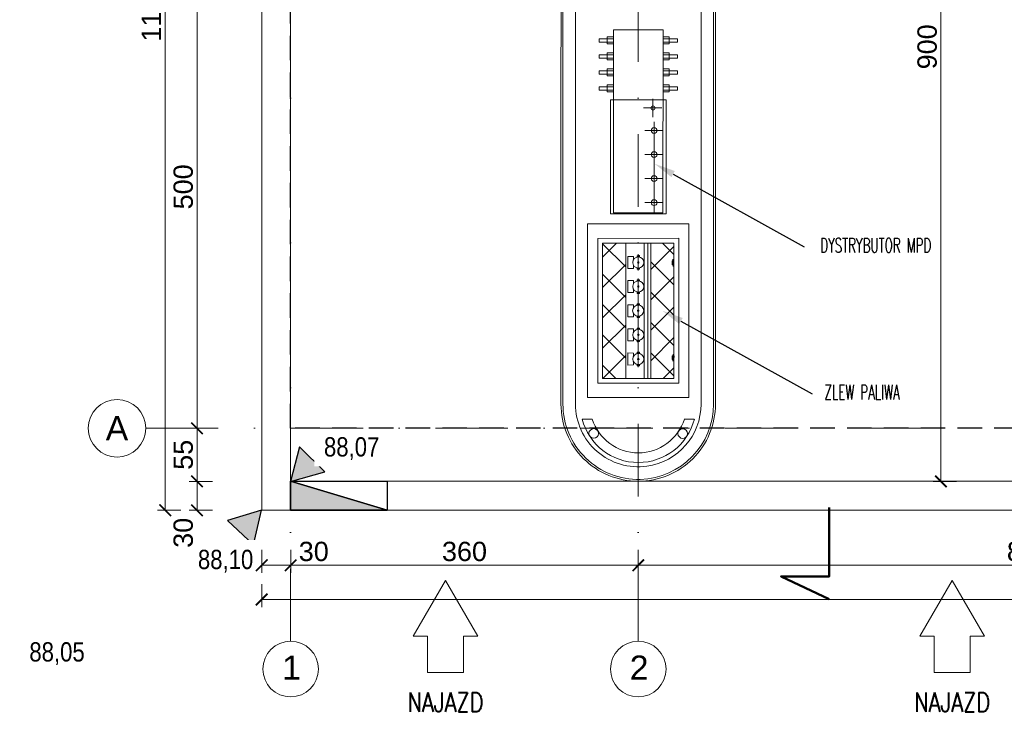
# Model space of a CAD drawing. Extents: x 261105 to 7565828, y -85627 to 5881792.
# Tile 15 of 116: x 311348 to 321545, y -30245 to -23072. Entities that reach past the tile are written whole.
import ezdxf
from ezdxf import colors
from ezdxf.entities.mleader import LeaderData, LeaderLine
from ezdxf.math import Vec2, Vec3

# ---------------------------------------------------------------- set-up
doc = ezdxf.new("R2010")
doc.units = 0
doc.header["$MEASUREMENT"] = 0
doc.linetypes.add('DASHDOT2', pattern=[0.5, 0.25, -0.125, 0, -0.125])
doc.linetypes.add('DASHED', pattern=[19.05, 12.7, -6.35])
for name, color, linetype in [('100_rzut_okna', 1, 'Continuous'), ('OSIE - OPIS', 7, 'Continuous'), ('zz-odwodnienie', 31, 'Continuous')]:
    doc.layers.add(name, color=color, linetype=linetype)
for name, color, linetype, lineweight in [('1135_siatka_kwadratow_znak_wewn', 7, 'Continuous', 18), ('A_sciany', 7, 'Continuous', 30), ('krawężnik wew', 132, 'Continuous', 5), ('linii', 7, 'Continuous', 15), ('OSIE', 7, 'Continuous', 5), ('Przekrój znaki', 150, 'Continuous', 50)]:
    doc.layers.add(name, color=color, linetype=linetype, lineweight=lineweight)
for name, color, linetype, lineweight, true_color in [('A_pałąk wysepki', 7, 'Continuous', 13, 0x353535), ('krawężnik zew', 7, 'Continuous', 30, 0x000000), ('SHARY', 7, 'Continuous', 15, 0xa5a5a5), ('TB_CIENKA', 7, 'Continuous', 5, 0x7f7f7f), ('technologia', 7, 'Continuous', 5, 0x7f7f7f), ('wymiary', 7, 'Continuous', 9, 0x7f7f7f)]:
    doc.layers.add(name, color=color, linetype=linetype, lineweight=lineweight, true_color=true_color)
doc.styles.add('ARIAL', font='arial.ttf')
doc.styles.get("Standard").update_dxf_attribs({"font": 'TXT.shx'})
doc.styles.add('styl1', font='simplex.shx', dxfattribs={"oblique": 5})
doc.dimstyles.new('mosstowy 1-100', dxfattribs={"dimscale": 20, "dimtxt": 10, "dimasz": 6, "dimexe": 4, "dimexo": 4, "dimgap": 2, "dimtad": 1, "dimdec": 0, "dimlfac": 0.1, "dimtxsty": 'ARIAL', "dimblk": 'ARCHTICK', "dimcen": 4, "dimclrd": 256, "dimclre": 256, "dimclrt": 7, "dimadec": 0, "dimazin": 0, "dimtfac": 1, "dimtdec": 0, "dimtmove": 1, "dimatfit": 3, "dimfxl": 8, "dimfxlon": 1, "dimlwd": -1, "dimlwe": 9, "dimarcsym": 0})
pattern_1 = [(55.412, (0, 0), (-0.18297, 0.126164), []), (145.412, (0, 0), (-0.126164, -0.18297), [])]

# ---------------------------------------------------------------- blocks, each defined once
blk = doc.blocks.new('pałąk wysepki PZT')
at = {"layer": 'A_pałąk wysepki', "flags": 128}
for points in [[(-0.59, 0.118), (-0.496, 0.072)], [(0.452, -0.396), (0.359, -0.35)]]:
    blk.add_lwpolyline(points, dxfattribs=at)
at = {"layer": 'A_pałąk wysepki'}
for centre in [(-0.548, -0.069), (0.278, -0.478)]:
    blk.add_circle(centre, 0.05, dxfattribs=at)
for radius, start, end in [(0.6, 168.1856, 319.2306), (0.5, 171.1657, 316.2505)]:
    blk.add_arc((-0.002, -0.005), radius, start, end, dxfattribs=at)
blk = doc.blocks.new('d_rzędna')
at = {"layer": 'zz-odwodnienie'}
blk.add_hatch(color=0, dxfattribs=at).paths.add_polyline_path([(0, 0), (0.369, 0.639), (-0.369, 0.639)])
at = {"layer": 'zz-odwodnienie', "color": 0}
for p, q in [((-0.369, 0.639), (0, 0)), ((0.369, 0.639), (-0.369, 0.639)), ((-0.369, 0.639), (0, 0)), ((0.369, 0.639), (-0.369, 0.639)), ((0, 0), (0.369, 0.639)), ((0, 0), (0.369, 0.639))]:
    blk.add_line(p, q, dxfattribs=at)
blk = doc.blocks.new('d_wpust')
at = {"layer": 'zz-odwodnienie'}
blk.add_hatch(color=0, dxfattribs=at).paths.add_polyline_path([(-0.5, 0.6), (0.5, 0), (-0.5, 0)])
at = {"layer": 'zz-odwodnienie', "color": 0}
for p, q in [((-0.5, 0.6), (0.5, 0)), ((-0.5, 0), (-0.5, 0.6)), ((-0.5, 0.6), (0.5, 0.6)), ((0.5, 0.6), (0.5, 0)), ((0.5, 0), (-0.5, 0))]:
    blk.add_line(p, q, dxfattribs=at)
blk.add_lwpolyline([(-0.5, 0.6), (-0.5, 0), (0.5, 0)], close=True, dxfattribs=at)
blk = doc.blocks.new('D_wysokościówka_2025-09-03')
at = {"layer": 'zz-odwodnienie', "color": 253, "true_color": 0x999999, "yscale": 0.4999999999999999}
for p, xscale, zscale, rotation in [((43.242, -130.158), 0.5, 0.4999999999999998, 289.1060744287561), ((42.84, -130.294), 0.4999999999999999, 0.4999999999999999, 110.4022711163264)]:
    blk.add_blockref('d_rzędna', p, dxfattribs=dict(at, xscale=xscale, zscale=zscale, rotation=rotation))
at = {"layer": 'zz-odwodnienie', "color": 253, "lineweight": 13, "true_color": 0x999999, "insert": (40.078, -130.453, 0), "char_height": 0.2, "width": 0.87677, "attachment_point": 1, "rotation": 333.7089, "style": 'ARIAL', "bg_fill": 2}
blk.add_mtext('{\\fArial Narrow|b0|i0|c238|p34;88,05}', dxfattribs=at)
at = {"layer": 'zz-odwodnienie', "color": 253, "lineweight": 13, "true_color": 0x999999, "char_height": 0.2, "width": 0.87677, "attachment_point": 1, "rotation": 333.7089, "style": 'ARIAL', "bg_fill": 2}
for s, insert in [('{\\fArial Narrow|b0|i0|c238|p34;88,07}', (43.754, -129.901, 0)), ('{\\fArial Narrow|b0|i0|c238|p34;88,10}', (42.067, -130.368, 0))]:
    blk.add_mtext(s, dxfattribs=dict(at, insert=insert))
at = {"layer": 'zz-odwodnienie', "color": 253, "true_color": 0x999999, "yscale": 0.4999999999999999, "rotation": 333.7086486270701}
blk.add_blockref('d_wpust', (43.557, -130.648), dxfattribs=at)
blk = doc.blocks.new('fdgfdgdfg')
at = {"layer": 'OSIE', "linetype": 'DASHDOT2', "ltscale": 3000}
for p, q in [((348148, 34226, 0), (348148, 47637, 0)), ((351748, 34226, 0), (351748, 47637, 0)), ((346648, 36432, 0), (371435, 36432, 0))]:
    blk.add_line(p, q, dxfattribs=at)
at = {"layer": 'OSIE'}
for centre, radius in [((346350, 36432, 0), 298), ((348148, 33938, 0), 288), ((351748, 33938, 0), 288)]:
    blk.add_circle(centre, radius, dxfattribs=at)
at = {"layer": 'OSIE - OPIS', "style": 'ARIAL'}
for s, p in [('A', (346233, 36307, 0)), ('1', (348060, 33828, 0)), ('2', (351660, 33828, 0))]:
    blk.add_text(s, height=250, dxfattribs=at).set_placement(p)
blk = doc.blocks.new('dyst')
at = {"layer": 'technologia', "ltscale": 0.002, "extrusion": (1.88532e-09, -7.17281e-08, 1)}
for p, q in [((1.674, -0.01, 0), (1.096, -0.01, 0)), ((1.096, -0.01, 0), (1.096, -1.19, 0)), ((1.096, -1.19, 0), (1.096, -0.01, 0)), ((1.096, -0.01, 0), (1.674, -0.01, 0)), ((1.674, -0.01, 0), (1.096, -0.01, 0)), ((1.096, -0.01, 0), (1.096, -1.19, 0)), ((1.096, -1.19, 0), (1.096, -0.01, 0)), ((1.096, -0.01, 0), (1.674, -0.01, 0)), ((1.129, -0.02, 0), (1.642, -0.02, 0)), ((1.129, -1.916, 0), (1.129, -0.02, 0)), ((1.129, -0.02, 0), (1.642, -0.02, 0)), ((1.129, -1.916, 0), (1.129, -0.02, 0)), ((1.221, -0.961, 0), (1.221, -0.02, 0)), ((1.221, -0.961, 0), (1.221, -0.02, 0)), ((1.642, -0.02, 0), (1.642, -1.916, 0)), ((1.642, -0.02, 0), (1.642, -1.916, 0)), ((1.674, -1.19, 0), (1.674, -0.01, 0)), ((1.674, -0.01, 0), (1.674, -1.19, 0)), ((1.674, -1.19, 0), (1.674, -0.01, 0)), ((1.674, -0.01, 0), (1.674, -1.19, 0)), ((1.129, -0.125, 0), (1.318, -0.125, 0)), ((1.129, -0.125, 0), (1.318, -0.125, 0)), ((1.129, -0.374, 0), (1.318, -0.374, 0)), ((1.129, -0.374, 0), (1.318, -0.374, 0)), ((1.129, -0.623, 0), (1.318, -0.623, 0)), ((1.129, -0.623, 0), (1.318, -0.623, 0)), ((1.129, -0.872, 0), (1.318, -0.872, 0)), ((1.129, -0.872, 0), (1.318, -0.872, 0)), ((1.233, -1.199, 0), (1.233, -1.01, 0)), ((1.233, -1.199, 0), (1.233, -1.01, 0)), ((1.141, -1.106, 0), (1.33, -1.106, 0)), ((1.141, -1.106, 0), (1.33, -1.106, 0)), ((1.674, -1.19, 0), (1.096, -1.19, 0)), ((1.674, -1.19, 0), (1.096, -1.19, 0)), ((1.674, -1.19, 0), (1.096, -1.19, 0)), ((1.674, -1.19, 0), (1.096, -1.19, 0)), ((1.642, -1.19, 0), (1.129, -1.19, 0)), ((1.642, -1.19, 0), (1.129, -1.19, 0)), ((1.129, -1.29, 0), (0.98, -1.29, 0)), ((0.98, -1.29, 0), (0.98, -1.325, 0)), ((1.129, -1.29, 0), (0.98, -1.29, 0)), ((0.98, -1.29, 0), (0.98, -1.325, 0)), ((0.98, -1.325, 0), (1.129, -1.325, 0)), ((0.98, -1.325, 0), (1.129, -1.325, 0)), ((1.129, -1.271, 0), (1.064, -1.271, 0)), ((1.064, -1.271, 0), (1.064, -1.344, 0)), ((1.129, -1.271, 0), (1.064, -1.271, 0)), ((1.064, -1.271, 0), (1.064, -1.344, 0)), ((1.129, -1.344, 0), (1.129, -1.271, 0)), ((1.129, -1.344, 0), (1.129, -1.271, 0)), ((1.129, -1.325, 0), (1.129, -1.29, 0)), ((1.129, -1.325, 0), (1.129, -1.29, 0)), ((1.642, -1.344, 0), (1.642, -1.271, 0)), ((1.642, -1.271, 0), (1.707, -1.271, 0)), ((1.642, -1.344, 0), (1.642, -1.271, 0)), ((1.642, -1.271, 0), (1.707, -1.271, 0)), ((1.642, -1.325, 0), (1.642, -1.29, 0)), ((1.642, -1.29, 0), (1.791, -1.29, 0)), ((1.642, -1.325, 0), (1.642, -1.29, 0)), ((1.642, -1.29, 0), (1.791, -1.29, 0)), ((1.791, -1.325, 0), (1.642, -1.325, 0)), ((1.791, -1.325, 0), (1.642, -1.325, 0)), ((1.707, -1.271, 0), (1.707, -1.344, 0)), ((1.707, -1.271, 0), (1.707, -1.344, 0)), ((1.791, -1.29, 0), (1.791, -1.325, 0)), ((1.791, -1.29, 0), (1.791, -1.325, 0)), ((1.064, -1.344, 0), (1.129, -1.344, 0)), ((1.064, -1.344, 0), (1.129, -1.344, 0)), ((1.707, -1.344, 0), (1.642, -1.344, 0)), ((1.707, -1.344, 0), (1.642, -1.344, 0)), ((1.129, -1.456, 0), (0.98, -1.456, 0)), ((0.98, -1.456, 0), (0.98, -1.491, 0)), ((1.129, -1.456, 0), (0.98, -1.456, 0)), ((0.98, -1.456, 0), (0.98, -1.491, 0)), ((0.98, -1.491, 0), (1.129, -1.491, 0)), ((0.98, -1.491, 0), (1.129, -1.491, 0)), ((1.129, -1.437, 0), (1.064, -1.437, 0)), ((1.064, -1.437, 0), (1.064, -1.51, 0)), ((1.129, -1.437, 0), (1.064, -1.437, 0)), ((1.064, -1.437, 0), (1.064, -1.51, 0)), ((1.064, -1.51, 0), (1.129, -1.51, 0)), ((1.064, -1.51, 0), (1.129, -1.51, 0)), ((1.129, -1.51, 0), (1.129, -1.437, 0)), ((1.129, -1.51, 0), (1.129, -1.437, 0)), ((1.129, -1.491, 0), (1.129, -1.456, 0)), ((1.129, -1.491, 0), (1.129, -1.456, 0)), ((1.642, -1.51, 0), (1.642, -1.437, 0)), ((1.642, -1.437, 0), (1.707, -1.437, 0)), ((1.642, -1.51, 0), (1.642, -1.437, 0)), ((1.642, -1.437, 0), (1.707, -1.437, 0)), ((1.642, -1.491, 0), (1.642, -1.456, 0)), ((1.642, -1.456, 0), (1.791, -1.456, 0)), ((1.642, -1.491, 0), (1.642, -1.456, 0)), ((1.642, -1.456, 0), (1.791, -1.456, 0)), ((1.791, -1.491, 0), (1.642, -1.491, 0)), ((1.791, -1.491, 0), (1.642, -1.491, 0)), ((1.707, -1.51, 0), (1.642, -1.51, 0)), ((1.707, -1.51, 0), (1.642, -1.51, 0)), ((1.707, -1.437, 0), (1.707, -1.51, 0)), ((1.707, -1.437, 0), (1.707, -1.51, 0)), ((1.791, -1.456, 0), (1.791, -1.491, 0)), ((1.791, -1.456, 0), (1.791, -1.491, 0)), ((1.129, -1.622, 0), (0.98, -1.622, 0)), ((0.98, -1.622, 0), (0.98, -1.657, 0)), ((1.129, -1.622, 0), (0.98, -1.622, 0)), ((0.98, -1.622, 0), (0.98, -1.657, 0)), ((1.129, -1.603, 0), (1.064, -1.603, 0)), ((1.064, -1.603, 0), (1.064, -1.676, 0)), ((1.129, -1.603, 0), (1.064, -1.603, 0)), ((1.064, -1.603, 0), (1.064, -1.676, 0)), ((1.129, -1.676, 0), (1.129, -1.603, 0)), ((1.129, -1.676, 0), (1.129, -1.603, 0)), ((1.129, -1.657, 0), (1.129, -1.622, 0)), ((1.129, -1.657, 0), (1.129, -1.622, 0)), ((1.642, -1.676, 0), (1.642, -1.603, 0)), ((1.642, -1.603, 0), (1.707, -1.603, 0)), ((1.642, -1.676, 0), (1.642, -1.603, 0)), ((1.642, -1.603, 0), (1.707, -1.603, 0)), ((1.642, -1.657, 0), (1.642, -1.622, 0)), ((1.642, -1.622, 0), (1.791, -1.622, 0)), ((1.642, -1.657, 0), (1.642, -1.622, 0)), ((1.642, -1.622, 0), (1.791, -1.622, 0)), ((1.707, -1.603, 0), (1.707, -1.676, 0)), ((1.707, -1.603, 0), (1.707, -1.676, 0)), ((1.791, -1.622, 0), (1.791, -1.657, 0)), ((1.791, -1.622, 0), (1.791, -1.657, 0)), ((0.98, -1.657, 0), (1.129, -1.657, 0)), ((0.98, -1.657, 0), (1.129, -1.657, 0)), ((1.064, -1.676, 0), (1.129, -1.676, 0)), ((1.064, -1.676, 0), (1.129, -1.676, 0)), ((1.791, -1.657, 0), (1.642, -1.657, 0)), ((1.791, -1.657, 0), (1.642, -1.657, 0)), ((1.707, -1.676, 0), (1.642, -1.676, 0)), ((1.707, -1.676, 0), (1.642, -1.676, 0)), ((1.129, -1.788, 0), (0.98, -1.788, 0)), ((0.98, -1.788, 0), (0.98, -1.823, 0)), ((1.129, -1.788, 0), (0.98, -1.788, 0)), ((0.98, -1.788, 0), (0.98, -1.823, 0)), ((0.98, -1.823, 0), (1.129, -1.823, 0)), ((0.98, -1.823, 0), (1.129, -1.823, 0)), ((1.129, -1.769, 0), (1.064, -1.769, 0)), ((1.064, -1.769, 0), (1.064, -1.842, 0)), ((1.129, -1.769, 0), (1.064, -1.769, 0)), ((1.064, -1.769, 0), (1.064, -1.842, 0)), ((1.129, -1.842, 0), (1.129, -1.769, 0)), ((1.129, -1.842, 0), (1.129, -1.769, 0)), ((1.129, -1.823, 0), (1.129, -1.788, 0)), ((1.129, -1.823, 0), (1.129, -1.788, 0)), ((1.642, -1.842, 0), (1.642, -1.769, 0)), ((1.642, -1.769, 0), (1.707, -1.769, 0)), ((1.642, -1.842, 0), (1.642, -1.769, 0)), ((1.642, -1.769, 0), (1.707, -1.769, 0)), ((1.642, -1.823, 0), (1.642, -1.788, 0)), ((1.642, -1.788, 0), (1.791, -1.788, 0)), ((1.642, -1.823, 0), (1.642, -1.788, 0)), ((1.642, -1.788, 0), (1.791, -1.788, 0)), ((1.791, -1.823, 0), (1.642, -1.823, 0)), ((1.791, -1.823, 0), (1.642, -1.823, 0)), ((1.707, -1.769, 0), (1.707, -1.842, 0)), ((1.707, -1.769, 0), (1.707, -1.842, 0)), ((1.791, -1.788, 0), (1.791, -1.823, 0)), ((1.791, -1.788, 0), (1.791, -1.823, 0)), ((1.064, -1.842, 0), (1.129, -1.842, 0)), ((1.064, -1.842, 0), (1.129, -1.842, 0)), ((1.129, -1.916, 0), (1.642, -1.916, 0)), ((1.129, -1.916, 0), (1.642, -1.916, 0)), ((1.707, -1.842, 0), (1.642, -1.842, 0)), ((1.707, -1.842, 0), (1.642, -1.842, 0))]:
    blk.add_line(p, q, dxfattribs=at)
for centre, radius in [((1.221, -0.125, 0), 0.0299), ((1.221, -0.125, 0), 0.0299), ((1.221, -0.374, 0), 0.0299), ((1.221, -0.374, 0), 0.0299), ((1.221, -0.623, 0), 0.0299), ((1.221, -0.623, 0), 0.0299), ((1.221, -0.872, 0), 0.0299), ((1.221, -0.872, 0), 0.0299), ((1.233, -1.106, 0), 0.0209), ((1.233, -1.106, 0), 0.0209)]:
    blk.add_circle(centre, radius, dxfattribs=at)
blk = doc.blocks.new('wzlew')
at = {"layer": 'technologia', "ltscale": 2}
h = blk.add_hatch(dxfattribs=at)
h.set_pattern_fill('ANSI37', color=256, scale=0.07, angle=10.4124, style=0)
h.set_pattern_definition(pattern_1)
h.paths.add_polyline_path([(-1.493, 0.102), (-1.45, -0.134), (-0.073, 0.119), (-0.116, 0.355)])
h = blk.add_hatch(dxfattribs=at)
h.set_pattern_fill('ANSI37', color=256, scale=0.07, angle=10.4124, style=0)
h.set_pattern_definition(pattern_1)
h.paths.add_polyline_path([(-1.403, -0.39), (-1.359, -0.626), (0.018, -0.373), (-0.026, -0.137)])
for p, q in [((-0.116, 0.355), (-1.493, 0.102)), ((-0.361, 0.3), (-0.288, 0.313)), ((-0.159, 0.398), (-0.247, 0.382)), ((-1.254, 0.136), (-1.327, 0.122)), ((-0.067, 0.089), (-1.444, -0.164)), ((-0.06, 0.05, -0.023), (-1.437, -0.203)), ((-0.576, -0.106), (-0.408, -0.075)), ((-0.563, -0.091), (-0.549, -0.088)), ((-0.562, -0.096), (-0.563, -0.091)), ((-0.56, -0.095), (-0.562, -0.096)), ((-0.55, -0.117), (-0.556, -0.086)), ((-0.425, -0.065), (-0.439, -0.068)), ((-0.42, -0.09), (-0.434, -0.093)), ((-0.428, -0.095), (-0.433, -0.063)), ((-0.427, -0.071), (-0.424, -0.07)), ((-0.424, -0.07), (-0.425, -0.065)), ((-0.424, -0.086), (-0.421, -0.085)), ((-0.421, -0.085), (-0.42, -0.09)), ((-0.164, -0.03), (-0.328, -0.06)), ((-0.317, -0.046), (-0.303, -0.043)), ((-0.317, -0.051), (-0.317, -0.046)), ((-0.314, -0.05), (-0.317, -0.051)), ((-0.314, -0.065), (-0.313, -0.07)), ((-0.311, -0.065), (-0.314, -0.065)), ((-0.313, -0.07), (-0.299, -0.068)), ((-0.304, -0.072), (-0.31, -0.041)), ((-0.267, -0.099, -0.005), (-0.267, -0.1, -0.005)), ((-0.207, -0.087, -0.005), (-0.207, -0.089, -0.005)), ((-0.179, -0.02), (-0.193, -0.023)), ((-0.182, -0.05), (-0.188, -0.018)), ((-0.174, -0.045), (-0.188, -0.047)), ((-0.181, -0.026), (-0.178, -0.025)), ((-0.178, -0.025, -0.005), (-0.179, -0.02, -0.005)), ((-0.178, -0.04), (-0.175, -0.04)), ((-0.174, -0.045, -0.005), (-0.175, -0.04, -0.005)), ((-0.026, -0.137), (-1.403, -0.39)), ((-1.162, -0.201), (-1.176, -0.203)), ((-1.165, -0.23), (-1.171, -0.199)), ((-1.161, -0.206), (-1.162, -0.201)), ((-1.067, -0.196), (-0.9, -0.165)), ((-1.055, -0.181), (-1.041, -0.179)), ((-1.054, -0.186), (-1.055, -0.181)), ((-1.051, -0.186), (-1.054, -0.186)), ((-1.049, -0.2), (-1.052, -0.201)), ((-1.052, -0.201), (-1.051, -0.206)), ((-1.051, -0.206), (-1.036, -0.203)), ((-1.042, -0.208), (-1.048, -0.176)), ((-0.916, -0.156), (-0.931, -0.158)), ((-0.912, -0.18), (-0.926, -0.183)), ((-0.919, -0.185), (-0.925, -0.154)), ((-0.918, -0.161), (-0.916, -0.161)), ((-0.916, -0.161), (-0.916, -0.156)), ((-0.916, -0.176), (-0.913, -0.175)), ((-0.913, -0.175), (-0.912, -0.18)), ((-0.822, -0.151), (-0.654, -0.12)), ((-0.809, -0.136), (-0.795, -0.133)), ((-0.808, -0.141), (-0.809, -0.136)), ((-0.805, -0.14), (-0.808, -0.141)), ((-0.803, -0.155), (-0.806, -0.156)), ((-0.806, -0.156), (-0.805, -0.161)), ((-0.805, -0.161), (-0.791, -0.158)), ((-0.796, -0.163), (-0.802, -0.131)), ((-0.671, -0.111), (-0.685, -0.113)), ((-0.666, -0.135), (-0.68, -0.138)), ((-0.674, -0.14), (-0.679, -0.108)), ((-0.673, -0.116), (-0.67, -0.115)), ((-0.67, -0.115), (-0.671, -0.111)), ((-0.67, -0.131), (-0.667, -0.13)), ((-0.667, -0.13), (-0.666, -0.135)), ((-0.557, -0.11), (-0.56, -0.11)), ((-0.56, -0.11), (-0.559, -0.115)), ((-0.559, -0.115), (-0.545, -0.113)), ((-1.313, -0.241), (-1.146, -0.211)), ((-1.301, -0.226), (-1.287, -0.224)), ((-1.3, -0.231), (-1.301, -0.226)), ((-1.297, -0.231), (-1.3, -0.231)), ((-1.294, -0.245), (-1.297, -0.246)), ((-1.297, -0.246), (-1.296, -0.251)), ((-1.296, -0.251), (-1.282, -0.248)), ((-1.288, -0.253), (-1.294, -0.221)), ((-1.158, -0.225), (-1.172, -0.228)), ((-1.164, -0.206), (-1.161, -0.206)), ((-1.162, -0.221), (-1.159, -0.221)), ((-1.159, -0.221), (-1.158, -0.225)), ((-0.169, -0.458, -0.005), (-0.082, -0.442, -0.005))]:
    blk.add_line(p, q, dxfattribs=at)
for points in [[(-0.076, 0.413), (0.076, -0.413), (-1.399, -0.684), (-1.551, 0.142)], [(-0.116, 0.355), (0.018, -0.373), (-1.359, -0.626), (-1.493, 0.102)], [(-1.493, 0.102), (-0.116, 0.355), (-0.073, 0.119), (-1.45, -0.134)], [(-0.342, 0.293), (-0.346, 0.313), (-0.307, 0.32), (-0.303, 0.3)], [(-1.269, 0.123), (-1.273, 0.142), (-1.312, 0.135), (-1.309, 0.115)], [(-1.403, -0.39), (-0.026, -0.137), (0.018, -0.373), (-1.359, -0.626)]]:
    blk.add_lwpolyline(points, close=True, dxfattribs=at)
for points in [[(-0.549, -0.093), (-0.56, -0.095), (-0.557, -0.11), (-0.546, -0.108)], [(-0.437, -0.073), (-0.427, -0.071), (-0.424, -0.086), (-0.434, -0.087)], [(-0.303, -0.048), (-0.314, -0.05), (-0.311, -0.065), (-0.301, -0.063)], [(-0.191, -0.028), (-0.181, -0.026), (-0.178, -0.04), (-0.188, -0.042)], [(-1.041, -0.184), (-1.051, -0.186), (-1.049, -0.2), (-1.038, -0.198)], [(-0.929, -0.163), (-0.918, -0.161), (-0.916, -0.176), (-0.926, -0.178)], [(-0.795, -0.138), (-0.805, -0.14), (-0.803, -0.155), (-0.792, -0.153)], [(-0.701, -0.179), (-0.668, -0.173), (-0.657, -0.23), (-0.78, -0.252), (-0.79, -0.196), (-0.757, -0.19)], [(-0.683, -0.118), (-0.673, -0.116), (-0.67, -0.131), (-0.68, -0.133)], [(-0.454, -0.134), (-0.422, -0.128), (-0.411, -0.185), (-0.534, -0.207), (-0.544, -0.15), (-0.511, -0.144)], [(-1.287, -0.229), (-1.297, -0.231), (-1.294, -0.245), (-1.284, -0.244)], [(-1.192, -0.27), (-1.159, -0.264), (-1.149, -0.32), (-1.271, -0.343), (-1.282, -0.286), (-1.249, -0.28)], [(-1.175, -0.208), (-1.164, -0.206), (-1.162, -0.221), (-1.172, -0.223)], [(-0.946, -0.224), (-0.914, -0.218), (-0.903, -0.275), (-1.026, -0.298), (-1.036, -0.241), (-1.003, -0.235)]]:
    blk.add_lwpolyline(points, dxfattribs=at)
at = {"layer": 'technologia', "ltscale": 2, "elevation": -0.005}
blk.add_lwpolyline([(-0.208, -0.089), (-0.176, -0.083), (-0.165, -0.139), (-0.288, -0.162), (-0.298, -0.105), (-0.265, -0.099)], dxfattribs=at)
at = {"layer": 'technologia', "ltscale": 2}
for centre, radius in [((-0.246, -0.045), 0.0575), ((-0.738, -0.136), 0.0575), ((-0.492, -0.09), 0.0575), ((-0.492, -0.09), 0.008), ((-0.246, -0.045, -0.005), 0.008), ((-1.229, -0.226), 0.0575), ((-0.984, -0.181), 0.0575), ((-0.984, -0.181), 0.008), ((-0.738, -0.136), 0.008), ((-1.229, -0.226), 0.008)]:
    blk.add_circle(centre, radius, dxfattribs=at)
blk = doc.blocks.new('_ArchTick')
at = {"layer": '100_rzut_okna', "color": 0, "linetype": 'Continuous', "const_width": 0.15}
blk.add_lwpolyline([(-0.5, -0.5), (0.5, 0.5)], dxfattribs=at)
blk = doc.blocks.new('*D1588')
at = {"layer": 'Defpoints', "color": 0}
for p in [(313184, -22303), (314244, -22303), (313531, -27303)]:
    blk.add_point(p, dxfattribs=at)
at = {"layer": 'wymiary', "lineweight": 9}
for p, q in [((313344, -22303), (313104, -22303)), ((313344, -27303), (313104, -27303))]:
    blk.add_line(p, q, dxfattribs=at)
at = {"layer": 'wymiary'}
blk.add_line((313184, -27303), (313184, -22303), dxfattribs=at)
at = {"layer": 'wymiary', "xscale": 120, "yscale": 120, "zscale": 120}
for p, rotation in [((313184, -22303), 90), ((313184, -27303), 270)]:
    blk.add_blockref('_ArchTick', p, dxfattribs=dict(at, rotation=rotation))
at = {"layer": 'wymiary', "color": 7, "insert": (313042, -24803), "char_height": 200, "attachment_point": 5, "rotation": 90, "style": 'ARIAL'}
blk.add_mtext('500', dxfattribs=at)
blk = doc.blocks.new('*D1590')
at = {"layer": 'Defpoints', "color": 0}
for p in [(317754, -18233), (314154, -18419), (317754, -28722)]:
    blk.add_point(p, dxfattribs=at)
at = {"layer": 'wymiary', "lineweight": 9}
for p, q in [((314154, -28562), (314154, -28802)), ((317754, -28562), (317754, -28802))]:
    blk.add_line(p, q, dxfattribs=at)
at = {"layer": 'wymiary'}
blk.add_line((314154, -28722), (317754, -28722), dxfattribs=at)
at = {"layer": 'wymiary', "xscale": 120, "yscale": 120, "zscale": 120, "rotation": 180}
blk.add_blockref('_ArchTick', (314154, -28722), dxfattribs=at)
at = {"layer": 'wymiary', "xscale": 120, "yscale": 120, "zscale": 120}
blk.add_blockref('_ArchTick', (317754, -28722), dxfattribs=at)
at = {"layer": 'wymiary', "color": 7, "insert": (315954, -28580), "char_height": 200, "attachment_point": 5, "style": 'ARIAL'}
blk.add_mtext('360', dxfattribs=at)
blk = doc.blocks.new('*D1591')
at = {"layer": 'Defpoints', "color": 0}
for p in [(317754, -18233), (325854, -26344), (325854, -28722)]:
    blk.add_point(p, dxfattribs=at)
at = {"layer": 'wymiary', "lineweight": 9}
for p, q in [((317754, -28562), (317754, -28802)), ((325854, -28562), (325854, -28802))]:
    blk.add_line(p, q, dxfattribs=at)
at = {"layer": 'wymiary'}
blk.add_line((317754, -28722), (325854, -28722), dxfattribs=at)
at = {"layer": 'wymiary', "xscale": 120, "yscale": 120, "zscale": 120, "rotation": 180}
blk.add_blockref('_ArchTick', (317754, -28722), dxfattribs=at)
at = {"layer": 'wymiary', "xscale": 120, "yscale": 120, "zscale": 120}
blk.add_blockref('_ArchTick', (325854, -28722), dxfattribs=at)
at = {"layer": 'wymiary', "color": 7, "insert": (321804, -28580), "char_height": 200, "attachment_point": 5, "style": 'ARIAL'}
blk.add_mtext('810', dxfattribs=at)
blk = doc.blocks.new('*D1595')
at = {"layer": 'Defpoints', "color": 0}
for p in [(313854, -26069), (314154, -26069), (314154, -28722)]:
    blk.add_point(p, dxfattribs=at)
at = {"layer": 'wymiary', "lineweight": 9}
for p, q in [((313854, -28562), (313854, -28802)), ((314154, -28562), (314154, -28802))]:
    blk.add_line(p, q, dxfattribs=at)
at = {"layer": 'wymiary'}
blk.add_line((313854, -28722), (314154, -28722), dxfattribs=at)
at = {"layer": 'wymiary', "xscale": 120, "yscale": 120, "zscale": 120, "rotation": 180}
blk.add_blockref('_ArchTick', (313854, -28722), dxfattribs=at)
at = {"layer": 'wymiary', "xscale": 120, "yscale": 120, "zscale": 120}
blk.add_blockref('_ArchTick', (314154, -28722), dxfattribs=at)
at = {"layer": 'wymiary', "color": 7, "insert": (314393, -28580), "char_height": 200, "attachment_point": 5, "style": 'ARIAL'}
blk.add_mtext('30', dxfattribs=at)
blk = doc.blocks.new('*D1597')
at = {"layer": 'Defpoints', "color": 0}
for p in [(313184, -27853), (315659, -27853), (315659, -28153)]:
    blk.add_point(p, dxfattribs=at)
at = {"layer": 'wymiary', "lineweight": 9}
for p, q in [((313344, -27853), (313104, -27853)), ((313344, -28153), (313104, -28153))]:
    blk.add_line(p, q, dxfattribs=at)
at = {"layer": 'wymiary'}
blk.add_line((313184, -28153), (313184, -27853), dxfattribs=at)
at = {"layer": 'wymiary', "xscale": 120, "yscale": 120, "zscale": 120}
for p, rotation in [((313184, -27853), 90), ((313184, -28153), 270)]:
    blk.add_blockref('_ArchTick', p, dxfattribs=dict(at, rotation=rotation))
at = {"layer": 'wymiary', "color": 7, "insert": (313042, -28386), "char_height": 200, "attachment_point": 5, "rotation": 90, "style": 'ARIAL'}
blk.add_mtext('30', dxfattribs=at)
blk = doc.blocks.new('*D1598')
at = {"layer": 'Defpoints', "color": 0}
for p in [(336854, -27665), (313854, -27800), (336854, -29076)]:
    blk.add_point(p, dxfattribs=at)
at = {"layer": 'wymiary', "lineweight": 9}
for p, q in [((313854, -28916), (313854, -29156)), ((336854, -28916), (336854, -29156))]:
    blk.add_line(p, q, dxfattribs=at)
at = {"layer": 'wymiary'}
blk.add_line((313854, -29076), (336854, -29076), dxfattribs=at)
at = {"layer": 'wymiary', "xscale": 120, "yscale": 120, "zscale": 120, "rotation": 180}
blk.add_blockref('_ArchTick', (313854, -29076), dxfattribs=at)
at = {"layer": 'wymiary', "xscale": 120, "yscale": 120, "zscale": 120}
blk.add_blockref('_ArchTick', (336854, -29076), dxfattribs=at)
at = {"layer": 'wymiary', "color": 7, "insert": (326518, -28934), "char_height": 200, "attachment_point": 5, "style": 'ARIAL'}
blk.add_mtext('2300', dxfattribs=at)
blk = doc.blocks.new('*D1599')
at = {"layer": 'Defpoints', "color": 0}
for p in [(312855, -17003), (315525, -17003), (315525, -28153)]:
    blk.add_point(p, dxfattribs=at)
at = {"layer": 'wymiary', "lineweight": 9}
for p, q in [((313015, -17003), (312775, -17003)), ((313015, -28153), (312775, -28153))]:
    blk.add_line(p, q, dxfattribs=at)
at = {"layer": 'wymiary'}
blk.add_line((312855, -28153), (312855, -17003), dxfattribs=at)
at = {"layer": 'wymiary', "xscale": 120, "yscale": 120, "zscale": 120}
for p, rotation in [((312855, -17003), 90), ((312855, -28153), 270)]:
    blk.add_blockref('_ArchTick', p, dxfattribs=dict(at, rotation=rotation))
at = {"layer": 'wymiary', "color": 7, "insert": (312712, -22988), "char_height": 200, "attachment_point": 5, "rotation": 90, "style": 'ARIAL'}
blk.add_mtext('1115', dxfattribs=at)
blk = doc.blocks.new('*D1601')
at = {"layer": 'Defpoints', "color": 0}
for p in [(317754, -18853), (320888, -27853), (321401, -27853)]:
    blk.add_point(p, dxfattribs=at)
at = {"layer": 'wymiary', "lineweight": 9}
for p, q in [((320728, -18853), (320968, -18853)), ((321048, -27853), (320808, -27853))]:
    blk.add_line(p, q, dxfattribs=at)
at = {"layer": 'wymiary'}
blk.add_line((320888, -18853), (320888, -27853), dxfattribs=at)
at = {"layer": 'wymiary', "xscale": 120, "yscale": 120, "zscale": 120}
for p, rotation in [((320888, -18853), 90), ((320888, -27853), 270)]:
    blk.add_blockref('_ArchTick', p, dxfattribs=dict(at, rotation=rotation))
at = {"layer": 'wymiary', "color": 7, "insert": (320746, -23353), "char_height": 200, "attachment_point": 5, "rotation": 90, "style": 'ARIAL'}
blk.add_mtext('900', dxfattribs=at)
blk = doc.blocks.new('*D1616')
at = {"layer": 'Defpoints', "color": 0}
for p in [(315394, -27303), (313184, -27853), (315394, -27853)]:
    blk.add_point(p, dxfattribs=at)
at = {"layer": 'wymiary', "lineweight": 9}
for p, q in [((313344, -27303), (313104, -27303)), ((313344, -27853), (313104, -27853))]:
    blk.add_line(p, q, dxfattribs=at)
at = {"layer": 'wymiary'}
blk.add_line((313184, -27303), (313184, -27853), dxfattribs=at)
at = {"layer": 'wymiary', "xscale": 120, "yscale": 120, "zscale": 120}
for p, rotation in [((313184, -27303), 90), ((313184, -27853), 270)]:
    blk.add_blockref('_ArchTick', p, dxfattribs=dict(at, rotation=rotation))
at = {"layer": 'wymiary', "color": 7, "insert": (313042, -27578), "char_height": 200, "attachment_point": 5, "rotation": 90, "style": 'ARIAL'}
blk.add_mtext('55', dxfattribs=at)
blk = doc.blocks.new('DFSFSD')
at = {"layer": 'Przekrój znaki'}
blk.add_lwpolyline([(374248, -50721), (374248, -51436), (373748, -51436), (374248, -51670)], dxfattribs=at)

msp = doc.modelspace()

# ---------------------------------------------------------------- linework, layer by layer
at = {"layer": 'krawężnik wew', "elevation": 0, "flags": 128}
for points in [[(316953.6, -19652.5), (316953.5, -27052.5, 0.4142136), (317753.5, -27852.5), (317753.5, -27852.5, 0.4142136), (318553.5, -27052.5), (318553.6, -19652.5, 0.4142136), (317753.6, -18852.5), (317753.6, -18852.5, 0.4142136)], [(316973.6, -19652.5), (316973.5, -27052.5, 0.4217446), (317773.5, -27832.3), (317773.5, -27832.3, 0.4067224), (318533.5, -27052.5), (318533.6, -19652.5, 0.4142136), (317753.6, -18872.5, 0.4142136)], [(317103.6, -19652.5), (317103.5, -27052.5, 0.4555566), (317843.6, -27696.3), (317843.6, -27696.3, 0.3740448), (318403.5, -27052.5), (318403.6, -19652.5, 0.4142136), (317753.6, -19002.5, 0.4142136)]]:
    msp.add_lwpolyline(points, format="xyb", close=True, dxfattribs=at)
at = {"layer": 'technologia', "linetype": 'Continuous', "elevation": 0}
msp.add_lwpolyline([(318278.5, -26986), (318278.6, -25186), (317228.6, -25186), (317228.5, -26986)], close=True, dxfattribs=at)

# ---------------------------------------------------------------- block references
at = {"layer": '1135_siatka_kwadratow_znak_wewn', "xscale": 999.9999999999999, "yscale": 999.9999999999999, "zscale": 999.9999999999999, "rotation": 26.29109939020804}
msp.add_blockref('pałąk wysepki PZT', (317753.5, -27052.5, 0), dxfattribs=at)
at = {"layer": 'technologia', "color": 8, "linetype": 'Continuous', "xscale": 999.9999999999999, "yscale": 999.9999999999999, "zscale": 999.9999999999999, "rotation": 179.9997480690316}
msp.add_blockref('dyst', (319138.9, -25091.8, 0), dxfattribs=at)
at = {"layer": 'technologia', "linetype": 'Continuous', "xscale": 999.9999999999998, "yscale": 999.9999999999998, "zscale": 999.9999999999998, "rotation": 259.5873627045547}
msp.add_blockref('wzlew', (317753.5, -26836, 0), dxfattribs=at)

# ---------------------------------------------------------------- next in the draw order: block references
at = {"layer": 'krawężnik zew', "xscale": 999.9999999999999, "yscale": 999.9999999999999, "zscale": 999.9999999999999, "rotation": 26.29109939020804}
msp.add_blockref('D_wysokościówka_2025-09-03', (217733.7, 69687.7, 0), dxfattribs=at)

# ---------------------------------------------------------------- next in the draw order: linework, layer by layer
at = {"layer": 'linii', "elevation": 0}
msp.add_lwpolyline([(313853.6, -17002.5), (336853.6, -17002.5), (336853.6, -28152.5), (313853.6, -28152.5)], close=True, dxfattribs=at)
msp.add_lwpolyline([(314153.6, -17302.5), (336553.6, -17302.5), (336553.6, -27852.5), (314153.6, -27852.5), (314153.6, -17302.5)], dxfattribs=at)
at = {"layer": 'linii', "linetype": 'DASHED', "lineweight": 30, "ltscale": 20, "elevation": 0}
msp.add_lwpolyline([(314153.6, -17302.5), (336553.6, -17302.5), (336553.6, -27302.5), (314153.6, -27302.5), (314153.6, -17302.5)], dxfattribs=at)
at = {"layer": 'SHARY'}
for points in [[(315423.3, -29456.8), (315569.8, -29456.8), (315569.8, -29831.8), (315944.8, -29831.8), (315944.8, -29456.8), (316091.3, -29456.8), (315757.3, -28878.3)], [(320670.6, -29456.8), (320817.1, -29456.8), (320817.1, -29831.8), (321192.1, -29831.8), (321192.1, -29456.8), (321338.6, -29456.8), (321004.6, -28878.3)]]:
    msp.add_lwpolyline(points, close=True, dxfattribs=at)

# ---------------------------------------------------------------- next in the draw order: block references
at = {"layer": 'linii'}
msp.add_blockref('fdgfdgdfg', (-33994.2, -63734.8), dxfattribs=at)
at = {"layer": 'wymiary'}
msp.add_blockref('DFSFSD', (-54515.6, 22597.9, 0), dxfattribs=at)

# ---------------------------------------------------------------- next in the draw order: texts
at = {"layer": 'SHARY', "style": 'styl1', "width": 0.8}
for p in [(315362.7, -30241.1), (320610, -30241.1)]:
    msp.add_text('NAJAZD', height=200, dxfattribs=at).set_placement(p)

# ---------------------------------------------------------------- next in the draw order: dimensions: what is measured, and where the dimension line sits
at = {"layer": 'wymiary'}
for base, p1, p2, picture, middle in [((312854.5, -17002.5), (315525.5, -28152.5, 0), (315525.5, -17002.5, 0), '*D1599', (312854.5, -22987.8)), ((313183.7, -27852.5), (315659.4, -28152.5, 0), (315659.4, -27852.5, 0), '*D1597', (313183.7, -28385.6))]:
    dim = msp.add_linear_dim(base=base, p1=p1, p2=p2, angle=90, dimstyle='mosstowy 1-100', dxfattribs=at)
    dim.commit()
    dim.dimension.update_dxf_attribs({"geometry": picture, "text_midpoint": middle, "dimtype": 160})
for base, p1, p2, picture, middle in [((317753.6, -28722.5), (314153.6, -18419.4, 0), (317753.6, -18232.7, 0), '*D1590', (315953.6, -28580.3)), ((325853.5, -28722.5), (317753.6, -18232.7, 0), (325853.5, -26343.9, 0), '*D1591', (321803.6, -28580.4))]:
    dim = msp.add_linear_dim(base=base, p1=p1, p2=p2, dimstyle='mosstowy 1-100', dxfattribs=at)
    dim.commit()
    dim.dimension.update_dxf_attribs({"geometry": picture, "text_midpoint": middle})
for base, p1, p2, picture, middle in [((320887.9, -27852.5), (317753.6, -18852.5, 0), (321401.1, -27852.5, 0), '*D1601', (320745.8, -23352.5)), ((313183.7, -22302.5), (313531, -27302.5, 0), (314244.4, -22302.5, 0), '*D1588', (313041.6, -24802.5)), ((313183.7, -27852.5), (315394.4, -27302.5, 0), (315394.4, -27852.5, 0), '*D1616', (313042, -27577.5))]:
    dim = msp.add_linear_dim(base=base, p1=p1, p2=p2, angle=90, dimstyle='mosstowy 1-100', dxfattribs=at)
    dim.commit()
    dim.dimension.update_dxf_attribs({"geometry": picture, "text_midpoint": middle})
for base, p1, p2, picture, middle in [((314153.6, -28722.5), (313853.6, -26068.6, 0), (314153.6, -26068.6, 0), '*D1595', (314393.1, -28722.5)), ((336853.6, -29076.1), (313853.6, -27799.9, 0), (336853.6, -27665.2, 0), '*D1598', (326517.6, -29076.1))]:
    dim = msp.add_linear_dim(base=base, p1=p1, p2=p2, dimstyle='mosstowy 1-100', dxfattribs=at)
    dim.commit()
    dim.dimension.update_dxf_attribs({"geometry": picture, "text_midpoint": middle, "dimtype": 160})

# ---------------------------------------------------------------- next in the draw order: leaders
at = {"layer": 'TB_CIENKA'}
ml = msp.add_multileader_mtext('Standard', dxfattribs=at)
ml.set_content('{\\Fsimplex.shx|c238;\\W0.6;\\C7;DYSTRYBUTOR MPD }', color=256)
ml.set_leader_properties()
ml.build(insert=Vec2(0, 0))
ml.multileader.update_dxf_attribs({"text_right_attachment_type": 6, "dogleg_length": 0.36, "arrow_head_size": 220})
ctx = ml.context
ctx.base_point, ctx.char_height, ctx.arrow_head_size, ctx.landing_gap_size, ctx.plane_origin = Vec3(319472.8, -25422.9), 150, 220, 20, Vec3(318289, -25092.9)
ctx.right_attachment, ctx.text_align_type = 6, 2
notes = []
notes.append((ctx, [(0, (1, 1, 0), (319472.4, -25422.9), (1, 0), 0.36, [(0, [(317922.3, -24563.9)], 0, [])])]))
ctx.mtext.insert, ctx.mtext.width, ctx.mtext.defined_height, ctx.mtext.alignment, ctx.mtext.flow_direction = Vec3(320787.1, -25332.9), 2006.577, 758.7, 3, 5
ml = msp.add_multileader_mtext('Standard', dxfattribs=at)
ml.set_content('{\\Fsimplex.shx|c238;\\W0.6;\\C7;ZLEW PALIWA}', color=256)
ml.set_leader_properties()
ml.build(insert=Vec2(0, 0))
ml.multileader.update_dxf_attribs({"text_right_attachment_type": 6, "dogleg_length": 0.36, "arrow_head_size": 220})
ctx = ml.context
ctx.base_point, ctx.char_height, ctx.arrow_head_size, ctx.landing_gap_size, ctx.plane_origin = Vec3(319554.1, -26945, 0), 150, 220, 20, Vec3(318370.3, -26615.1, 0)
ctx.right_attachment, ctx.text_align_type = 6, 2
notes.append((ctx, [(0, (1, 1, 0), (319553.7, -26945, 0), (1, 0), 0.36, [(0, [(318003.5, -26086, 0)], 0, [])])]))
ctx.mtext.insert, ctx.mtext.width, ctx.mtext.defined_height, ctx.mtext.alignment, ctx.mtext.flow_direction = Vec3(320461.2, -26855, 0), 2006.577, 758.7, 3, 5
for ctx, leaders in notes:
    for number, flags, end, landing, length, lines in leaders:
        leader = LeaderData()
        leader.index, (leader.has_last_leader_line, leader.has_dogleg_vector, leader.attachment_direction) = number, flags
        leader.last_leader_point, leader.dogleg_vector, leader.dogleg_length = Vec3(end), Vec3(landing), length
        for number, points, colour, breaks in lines:
            line = LeaderLine()
            line.index, line.vertices, line.color, line.breaks = number, Vec3.list(points), colors.encode_raw_color(colour), breaks
            leader.lines.append(line)
        ctx.leaders.append(leader)

doc.saveas('drawing.dxf')
